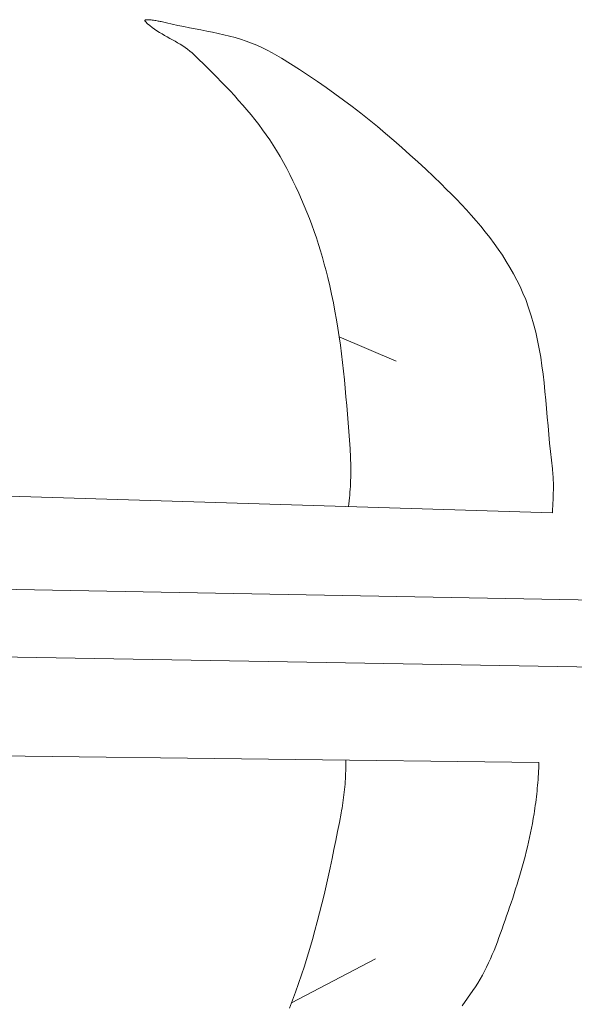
# Model space of a CAD drawing. Header units: inches. Extents: x -12 to 23, y -13.2 to 21.7.
# Tile 13 of 75: x -3.3 to -1.2, y 2.3 to 6. Entities that reach past the tile are written whole.
import ezdxf

# ---------------------------------------------------------------- set-up
doc = ezdxf.new("R2010")
doc.units = ezdxf.units.IN
doc.header["$MEASUREMENT"] = 0
doc.layers.get('0').update_dxf_attribs({"lineweight": 0})

msp = doc.modelspace()

# ---------------------------------------------------------------- linework, layer by layer
at = {"color": 30, "linetype": 'Continuous', "lineweight": 0, "true_color": 0xff7e00}
for p, q in [((-2.0553, 4.8328), (-1.8382, 4.7399)), ((-2.2364, 2.3011), (-1.917, 2.4688))]:
    msp.add_line(p, q, dxfattribs=at)
at = {"color": 7, "linetype": 'Continuous', "lineweight": 0}
for p, q in [((-3.4624, 4.2313), (-1.2449, 4.1633)), ((-3.9179, 3.8838), (1.9308, 3.7761)), ((-3.9969, 3.6272), (1.3112, 3.5359)), ((-1.2959, 3.2152), (-3.4757, 3.2417))]:
    msp.add_line(p, q, dxfattribs=at)
at = {"color": 7, "linetype": 'Continuous', "lineweight": 0, "flags": 128}
for points in [[(-2.0194, 4.187), (-2.0181, 4.198), (-2.0169, 4.209), (-2.0159, 4.22), (-2.0149, 4.231), (-2.0141, 4.242), (-2.0134, 4.253), (-2.0127, 4.2641), (-2.0122, 4.2751), (-2.0118, 4.2862), (-2.0115, 4.2972), (-2.0112, 4.3082), (-2.0111, 4.3193), (-2.0111, 4.3303), (-2.0112, 4.3414), (-2.0114, 4.3524), (-2.0117, 4.3634), (-2.0121, 4.3745), (-2.0127, 4.3855), (-2.0133, 4.3965), (-2.014, 4.4074), (-2.0164, 4.4402), (-2.0188, 4.473), (-2.0212, 4.5057), (-2.0238, 4.5385), (-2.0265, 4.5713), (-2.0293, 4.6041), (-2.0323, 4.6369), (-2.0354, 4.6696), (-2.0389, 4.7024), (-2.0425, 4.7351), (-2.0465, 4.7677), (-2.0507, 4.8003), (-2.0553, 4.8328), (-2.0602, 4.8653), (-2.0655, 4.8977), (-2.0712, 4.93), (-2.0773, 4.9622), (-2.0839, 4.9944), (-2.091, 5.0264), (-2.0986, 5.0583), (-2.1049, 5.0835), (-2.1117, 5.1087), (-2.1187, 5.1338), (-2.1261, 5.1588), (-2.1339, 5.1837), (-2.142, 5.2085), (-2.1504, 5.2332), (-2.1592, 5.2578), (-2.1684, 5.2823), (-2.1779, 5.3066), (-2.1877, 5.3308), (-2.198, 5.3548), (-2.2086, 5.3787), (-2.2195, 5.4024), (-2.2308, 5.4259), (-2.2425, 5.4492), (-2.2546, 5.4722), (-2.267, 5.4951), (-2.2798, 5.5178), (-2.293, 5.5402), (-2.3056, 5.5605), (-2.3186, 5.5806), (-2.3322, 5.6004), (-2.3461, 5.6198), (-2.3605, 5.639), (-2.3753, 5.6579), (-2.3903, 5.6766), (-2.4058, 5.695), (-2.4215, 5.7133), (-2.4374, 5.7313), (-2.4537, 5.7491), (-2.4701, 5.7668), (-2.4867, 5.7843), (-2.5035, 5.8016), (-2.5203, 5.8188), (-2.5373, 5.836), (-2.5544, 5.853), (-2.5715, 5.8699), (-2.5886, 5.8868), (-2.6057, 5.9036), (-2.614, 5.9113), (-2.6225, 5.9185), (-2.6314, 5.9254), (-2.6405, 5.9319), (-2.6499, 5.9382), (-2.6595, 5.9442), (-2.6692, 5.95), (-2.679, 5.9557), (-2.6889, 5.9613), (-2.6989, 5.9669), (-2.7088, 5.9724), (-2.7187, 5.978), (-2.7286, 5.9837), (-2.7383, 5.9896), (-2.7478, 5.9956), (-2.7571, 6.0019), (-2.7662, 6.0085), (-2.775, 6.0154), (-2.7836, 6.0227), (-2.7917, 6.0304), (-2.7933, 6.0324), (-2.794, 6.0339), (-2.7937, 6.0352), (-2.7927, 6.0362), (-2.791, 6.037), (-2.7887, 6.0375), (-2.7858, 6.0377), (-2.7824, 6.0378), (-2.7786, 6.0377), (-2.7745, 6.0374), (-2.7702, 6.037), (-2.7657, 6.0365), (-2.761, 6.0358), (-2.7564, 6.0351), (-2.7518, 6.0344), (-2.7474, 6.0336), (-2.7432, 6.0328), (-2.7392, 6.0319), (-2.7357, 6.0312), (-2.7325, 6.0304), (-2.7111, 6.0254), (-2.6896, 6.0206), (-2.6679, 6.0161), (-2.6462, 6.0118), (-2.6244, 6.0075), (-2.6025, 6.0033), (-2.5807, 5.9991), (-2.5588, 5.9948), (-2.5371, 5.9904), (-2.5154, 5.9857), (-2.4938, 5.9807), (-2.4724, 5.9754), (-2.4512, 5.9696), (-2.4301, 5.9634), (-2.4093, 5.9566), (-2.3888, 5.9492), (-2.3686, 5.9411), (-2.3486, 5.9323), (-2.3291, 5.9226), (-2.3099, 5.9121), (-2.2749, 5.8914), (-2.2401, 5.8702), (-2.2057, 5.8485), (-2.1716, 5.8262), (-2.1379, 5.8034), (-2.1044, 5.7802), (-2.0712, 5.7565), (-2.0383, 5.7323), (-2.0058, 5.7077), (-1.9735, 5.6827), (-1.9416, 5.6573), (-1.9099, 5.6315), (-1.8786, 5.6053), (-1.8475, 5.5788), (-1.8168, 5.552), (-1.7863, 5.5248), (-1.7562, 5.4973), (-1.7263, 5.4696), (-1.6967, 5.4416), (-1.6674, 5.4134), (-1.648, 5.3942), (-1.6286, 5.3748), (-1.6095, 5.3552), (-1.5905, 5.3353), (-1.5717, 5.315), (-1.5532, 5.2945), (-1.535, 5.2737), (-1.5172, 5.2526), (-1.4998, 5.2312), (-1.4828, 5.2095), (-1.4664, 5.1875), (-1.4504, 5.1651), (-1.435, 5.1424), (-1.4202, 5.1194), (-1.406, 5.096), (-1.3925, 5.0723), (-1.3798, 5.0482), (-1.3678, 5.0238), (-1.3566, 4.999), (-1.3462, 4.9738), (-1.335, 4.9433), (-1.325, 4.9125), (-1.316, 4.8815), (-1.3081, 4.8501), (-1.301, 4.8185), (-1.2948, 4.7866), (-1.2893, 4.7546), (-1.2844, 4.7223), (-1.2802, 4.69), (-1.2763, 4.6575), (-1.2729, 4.6249), (-1.2698, 4.5922), (-1.2669, 4.5595), (-1.264, 4.5268), (-1.2613, 4.4941), (-1.2584, 4.4614), (-1.2555, 4.4287), (-1.2523, 4.3962), (-1.2487, 4.3637), (-1.2448, 4.3314), (-1.2439, 4.3239), (-1.2431, 4.3164), (-1.2425, 4.3088), (-1.242, 4.3013), (-1.2416, 4.2938), (-1.2413, 4.2862), (-1.2411, 4.2787), (-1.2409, 4.2711), (-1.2409, 4.2635), (-1.2409, 4.256), (-1.241, 4.2484), (-1.2412, 4.2408), (-1.2414, 4.2332), (-1.2417, 4.2257), (-1.242, 4.2181), (-1.2423, 4.2105), (-1.2426, 4.2029), (-1.243, 4.1954), (-1.2434, 4.1878), (-1.2437, 4.1803), (-1.2438, 4.1784), (-1.2439, 4.1765), (-1.2441, 4.1746), (-1.2442, 4.1726), (-1.2443, 4.1707), (-1.2444, 4.1688), (-1.2446, 4.1669), (-1.2447, 4.165), (-1.2449, 4.1633)], [(-2.0297, 3.2242), (-2.0297, 3.214), (-2.0298, 3.2038), (-2.0299, 3.1936), (-2.0302, 3.1834), (-2.0306, 3.1732), (-2.031, 3.163), (-2.0316, 3.1528), (-2.0322, 3.1427), (-2.033, 3.1325), (-2.0339, 3.1224), (-2.0348, 3.1122), (-2.0359, 3.1021), (-2.037, 3.092), (-2.0383, 3.0819), (-2.0396, 3.0718), (-2.0411, 3.0617), (-2.0426, 3.0517), (-2.0443, 3.0417), (-2.046, 3.0317), (-2.0478, 3.0217), (-2.0544, 2.9872), (-2.0611, 2.9527), (-2.068, 2.9182), (-2.075, 2.8837), (-2.0822, 2.8493), (-2.0895, 2.8149), (-2.0971, 2.7805), (-2.1048, 2.7462), (-2.1128, 2.712), (-2.1211, 2.6778), (-2.1296, 2.6437), (-2.1384, 2.6096), (-2.1475, 2.5757), (-2.157, 2.5418), (-2.1667, 2.5081), (-2.1768, 2.4745), (-2.1873, 2.441), (-2.1982, 2.4076), (-2.2094, 2.3743), (-2.2211, 2.3412), (-2.2286, 2.3211), (-2.2364, 2.3011), (-2.2446, 2.2812)], [(-1.5879, 2.2893), (-1.5674, 2.3184), (-1.547, 2.3475), (-1.5373, 2.3619), (-1.528, 2.3765), (-1.5192, 2.3913), (-1.5107, 2.4064), (-1.5026, 2.4216), (-1.4948, 2.4371), (-1.4874, 2.4528), (-1.4802, 2.4686), (-1.4733, 2.4845), (-1.4666, 2.5006), (-1.4601, 2.5168), (-1.4539, 2.5331), (-1.4478, 2.5494), (-1.4418, 2.5658), (-1.4359, 2.5823), (-1.4302, 2.5988), (-1.4245, 2.6152), (-1.4188, 2.6317), (-1.4132, 2.6481), (-1.4075, 2.6645), (-1.4016, 2.6819), (-1.3957, 2.6993), (-1.39, 2.7168), (-1.3844, 2.7343), (-1.3789, 2.7518), (-1.3735, 2.7694), (-1.3683, 2.787), (-1.3632, 2.8047), (-1.3582, 2.8224), (-1.3534, 2.8401), (-1.3487, 2.8579), (-1.3442, 2.8757), (-1.3399, 2.8936), (-1.3357, 2.9115), (-1.3317, 2.9294), (-1.3279, 2.9474), (-1.3243, 2.9654), (-1.3208, 2.9834), (-1.3176, 3.0015), (-1.3145, 3.0196), (-1.3128, 3.0303), (-1.3112, 3.041), (-1.3097, 3.0518), (-1.3082, 3.0626), (-1.3068, 3.0734), (-1.3055, 3.0842), (-1.3043, 3.095), (-1.3031, 3.1059), (-1.302, 3.1167), (-1.301, 3.1275), (-1.3001, 3.1384), (-1.2993, 3.1493), (-1.2985, 3.1601), (-1.2979, 3.171), (-1.2973, 3.1819), (-1.2968, 3.1928), (-1.2963, 3.2037), (-1.296, 3.2146), (-1.2959, 3.2152)]]:
    msp.add_lwpolyline(points, dxfattribs=at)

doc.saveas('drawing.dxf')
